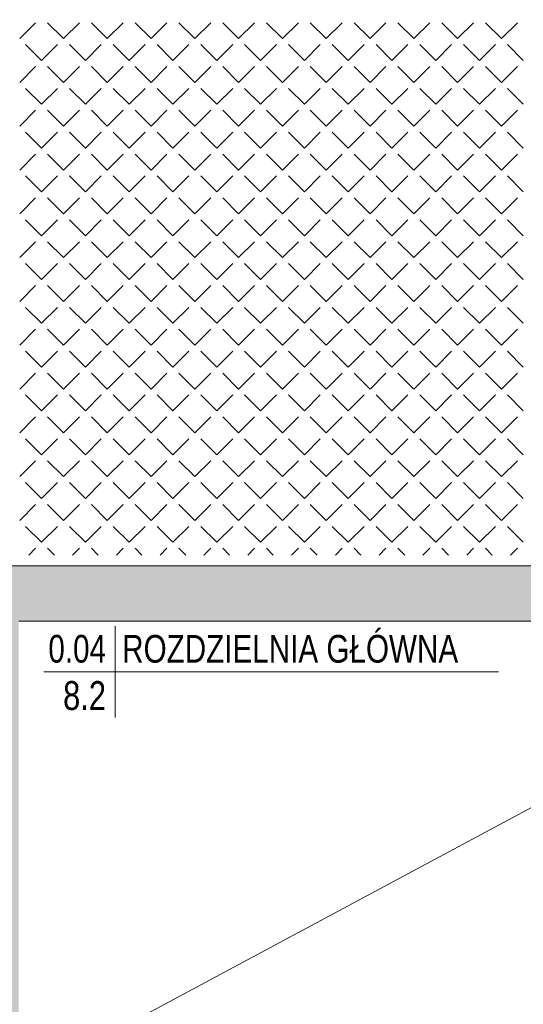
# Model space of a CAD drawing. Header units: millimetres. Extents: x -23540 to 53212, y -37964 to 41185.
# Tile 128 of 203: x 2684 to 2911, y -31277 to -30833. Entities that reach past the tile are written whole.
import ezdxf
from ezdxf.enums import TextEntityAlignment as Align

# ---------------------------------------------------------------- set-up
doc = ezdxf.new("R2010")
doc.units = ezdxf.units.MM
doc.layers.get('0').update_dxf_attribs({"lineweight": 18})
for name, color, linetype, lineweight in [('BA_met', 7, 'Continuous', 18), ('Cienka', 7, 'Continuous', 18), ('PG_ŚCIANY_DZIAŁOWE', 3, 'Continuous', 18)]:
    doc.layers.add(name, color=color, linetype=linetype, lineweight=lineweight)
doc.styles.add('ROMANS', font='bikromsw.shx', dxfattribs={"width": 0.8})

# ---------------------------------------------------------------- blocks, each defined once
blk = doc.blocks.new('bikmet')
blk.add_line((0, 1.65), (0, -1.65))
at = {"style": 'ROMANS', "width": 0.8}
blk.add_attdef('NRPOM', text='', height=1, dxfattribs=at).set_placement((-0.333, 0.333), align=Align.RIGHT)
blk.add_attdef('NWAPOM', (0.25, 0.333), '', height=1, dxfattribs=at)
blk.add_attdef('RAREA', text='', height=1.042, dxfattribs=at).set_placement((-0.333, -0.333), align=Align.TOP_RIGHT)
blk.add_attdef('PODLOGA', text='', height=1.042, dxfattribs=at).set_placement((0.25, -0.333), align=Align.TOP_LEFT)

msp = doc.modelspace()

# ---------------------------------------------------------------- hatches: boundary and pattern name
at = {"layer": 'PG_ŚCIANY_DZIAŁOWE', "true_color": 0x636466, "transparency": 33554610}
h = msp.add_hatch(color=251, dxfattribs=at)
h.dxf.hatch_style = 1
h.paths.add_polyline_path([(2460.37, -30145.22), (2465.37, -30145.22), (2465.37, -30150.72), (2460.37, -30150.72)])
h.paths.add_polyline_path([(2453.62, -30049.72), (2477.12, -30049.72), (2477.12, -29716.72), (2517.12, -29716.72), (2517.12, -29702.72), (2557.62, -29702.72), (2557.62, -29645.46), (2504.62, -29645.46), (2504.62, -29516.46), (2453.62, -29516.46)])
h.paths.add_polyline_path([(2477.12, -30150.72), (2465.37, -30150.72), (2465.37, -30145.22), (2460.37, -30145.22), (2460.37, -30150.72), (2453.62, -30150.72), (2453.62, -31104.46), (2648.75, -31104.46), (2648.75, -31144.22), (2668.62, -31144.22), (2668.62, -31327.46), (2953.62, -31327.46), (2953.62, -31312.46), (2683.62, -31312.46), (2683.62, -31104.46), (3071.62, -31104.46), (3071.62, -31327.46), (3110.62, -31327.46), (3110.62, -31330.46), (3240.67, -31330.46), (3279.62, -31330.46), (3316.55, -31300.46), (3122.12, -31300.46), (3122.12, -31079.46), (2477.12, -31079.46), (2477.12, -30518.72), (2658.62, -30518.72), (2658.62, -30497.22), (2477.12, -30497.22), (2477.12, -30314.72), (2492.12, -30314.72), (2492.12, -30272.22), (2477.12, -30272.22)])

# ---------------------------------------------------------------- linework, layer by layer
at = {"color": 251, "linetype": 'Continuous', "lineweight": 20, "true_color": 0x636466}
for p, q in [((2684.08, -30841.63), (2691.26, -30834.45)), ((2703.83, -30841.63), (2696.65, -30834.45)), ((2703.83, -30841.63), (2711.02, -30834.45)), ((2723.59, -30841.63), (2716.41, -30834.45)), ((2723.59, -30841.63), (2730.77, -30834.45)), ((2743.35, -30841.63), (2736.16, -30834.45)), ((2743.35, -30841.63), (2750.53, -30834.45)), ((2763.1, -30841.63), (2755.92, -30834.45)), ((2763.1, -30841.63), (2770.29, -30834.45)), ((2782.86, -30841.63), (2775.67, -30834.45)), ((2782.86, -30841.63), (2790.04, -30834.45)), ((2802.62, -30841.63), (2795.43, -30834.45)), ((2802.62, -30841.63), (2809.8, -30834.45)), ((2822.37, -30841.63), (2815.19, -30834.45)), ((2822.37, -30841.63), (2829.56, -30834.45)), ((2842.13, -30841.63), (2834.94, -30834.45)), ((2842.13, -30841.63), (2849.31, -30834.45)), ((2861.89, -30841.63), (2854.7, -30834.45)), ((2861.89, -30841.63), (2869.07, -30834.45)), ((2881.64, -30841.63), (2874.46, -30834.45)), ((2881.64, -30841.63), (2888.83, -30834.45)), ((2901.4, -30841.63), (2894.21, -30834.45)), ((2901.4, -30841.63), (2908.58, -30834.45)), ((2693.95, -30851.51), (2686.77, -30844.33)), ((2693.95, -30851.51), (2701.14, -30844.33)), ((2713.71, -30851.51), (2706.53, -30844.33)), ((2713.71, -30851.51), (2720.9, -30844.33)), ((2733.47, -30851.51), (2726.28, -30844.33)), ((2733.47, -30851.51), (2740.65, -30844.33)), ((2753.22, -30851.51), (2746.04, -30844.33)), ((2753.22, -30851.51), (2760.41, -30844.33)), ((2772.98, -30851.51), (2765.8, -30844.33)), ((2772.98, -30851.51), (2780.17, -30844.33)), ((2792.74, -30851.51), (2785.55, -30844.33)), ((2792.74, -30851.51), (2799.92, -30844.33)), ((2812.49, -30851.51), (2805.31, -30844.33)), ((2812.49, -30851.51), (2819.68, -30844.33)), ((2832.25, -30851.51), (2825.07, -30844.33)), ((2832.25, -30851.51), (2839.43, -30844.33)), ((2852.01, -30851.51), (2844.82, -30844.33)), ((2852.01, -30851.51), (2859.19, -30844.33)), ((2871.76, -30851.51), (2864.58, -30844.33)), ((2871.76, -30851.51), (2878.95, -30844.33)), ((2891.52, -30851.51), (2884.34, -30844.33)), ((2891.52, -30851.51), (2898.7, -30844.33)), ((2911.28, -30851.51), (2904.09, -30844.33)), ((2684.08, -30861.39), (2691.26, -30854.21)), ((2703.83, -30861.39), (2696.65, -30854.21)), ((2703.83, -30861.39), (2711.02, -30854.21)), ((2723.59, -30861.39), (2716.41, -30854.21)), ((2723.59, -30861.39), (2730.77, -30854.21)), ((2743.35, -30861.39), (2736.16, -30854.21)), ((2743.35, -30861.39), (2750.53, -30854.21)), ((2763.1, -30861.39), (2755.92, -30854.21)), ((2763.1, -30861.39), (2770.29, -30854.21)), ((2782.86, -30861.39), (2775.67, -30854.21)), ((2782.86, -30861.39), (2790.04, -30854.21)), ((2802.62, -30861.39), (2795.43, -30854.21)), ((2802.62, -30861.39), (2809.8, -30854.21)), ((2822.37, -30861.39), (2815.19, -30854.21)), ((2822.37, -30861.39), (2829.56, -30854.21)), ((2842.13, -30861.39), (2834.94, -30854.21)), ((2842.13, -30861.39), (2849.31, -30854.21)), ((2861.89, -30861.39), (2854.7, -30854.21)), ((2861.89, -30861.39), (2869.07, -30854.21)), ((2881.64, -30861.39), (2874.46, -30854.21)), ((2881.64, -30861.39), (2888.83, -30854.21)), ((2901.4, -30861.39), (2894.21, -30854.21)), ((2901.4, -30861.39), (2908.58, -30854.21)), ((2693.95, -30871.27), (2686.77, -30864.09)), ((2693.95, -30871.27), (2701.14, -30864.09)), ((2713.71, -30871.27), (2706.53, -30864.09)), ((2713.71, -30871.27), (2720.9, -30864.09)), ((2733.47, -30871.27), (2726.28, -30864.09)), ((2733.47, -30871.27), (2740.65, -30864.09)), ((2753.22, -30871.27), (2746.04, -30864.09)), ((2753.22, -30871.27), (2760.41, -30864.09)), ((2772.98, -30871.27), (2765.8, -30864.09)), ((2772.98, -30871.27), (2780.17, -30864.09)), ((2792.74, -30871.27), (2785.55, -30864.09)), ((2792.74, -30871.27), (2799.92, -30864.09)), ((2812.49, -30871.27), (2805.31, -30864.09)), ((2812.49, -30871.27), (2819.68, -30864.09)), ((2832.25, -30871.27), (2825.07, -30864.09)), ((2832.25, -30871.27), (2839.43, -30864.09)), ((2852.01, -30871.27), (2844.82, -30864.09)), ((2852.01, -30871.27), (2859.19, -30864.09)), ((2871.76, -30871.27), (2864.58, -30864.09)), ((2871.76, -30871.27), (2878.95, -30864.09)), ((2891.52, -30871.27), (2884.34, -30864.09)), ((2891.52, -30871.27), (2898.7, -30864.09)), ((2911.28, -30871.27), (2904.09, -30864.09)), ((2684.08, -30881.15), (2691.26, -30873.96)), ((2703.83, -30881.15), (2696.65, -30873.96)), ((2703.83, -30881.15), (2711.02, -30873.96)), ((2723.59, -30881.15), (2716.41, -30873.96)), ((2723.59, -30881.15), (2730.77, -30873.96)), ((2743.35, -30881.15), (2736.16, -30873.96)), ((2743.35, -30881.15), (2750.53, -30873.96)), ((2763.1, -30881.15), (2755.92, -30873.96)), ((2763.1, -30881.15), (2770.29, -30873.96)), ((2782.86, -30881.15), (2775.67, -30873.96)), ((2782.86, -30881.15), (2790.04, -30873.96)), ((2802.62, -30881.15), (2795.43, -30873.96)), ((2802.62, -30881.15), (2809.8, -30873.96)), ((2822.37, -30881.15), (2815.19, -30873.96)), ((2822.37, -30881.15), (2829.56, -30873.96)), ((2842.13, -30881.15), (2834.94, -30873.96)), ((2842.13, -30881.15), (2849.31, -30873.96)), ((2861.89, -30881.15), (2854.7, -30873.96)), ((2861.89, -30881.15), (2869.07, -30873.96)), ((2881.64, -30881.15), (2874.46, -30873.96)), ((2881.64, -30881.15), (2888.83, -30873.96)), ((2901.4, -30881.15), (2894.21, -30873.96)), ((2901.4, -30881.15), (2908.58, -30873.96)), ((2693.95, -30891.03), (2686.77, -30883.84)), ((2693.95, -30891.03), (2701.14, -30883.84)), ((2713.71, -30891.03), (2706.53, -30883.84)), ((2713.71, -30891.03), (2720.9, -30883.84)), ((2733.47, -30891.03), (2726.28, -30883.84)), ((2733.47, -30891.03), (2740.65, -30883.84)), ((2753.22, -30891.03), (2746.04, -30883.84)), ((2753.22, -30891.03), (2760.41, -30883.84)), ((2772.98, -30891.03), (2765.8, -30883.84)), ((2772.98, -30891.03), (2780.17, -30883.84)), ((2792.74, -30891.03), (2785.55, -30883.84)), ((2792.74, -30891.03), (2799.92, -30883.84)), ((2812.49, -30891.03), (2805.31, -30883.84)), ((2812.49, -30891.03), (2819.68, -30883.84)), ((2832.25, -30891.03), (2825.07, -30883.84)), ((2832.25, -30891.03), (2839.43, -30883.84)), ((2852.01, -30891.03), (2844.82, -30883.84)), ((2852.01, -30891.03), (2859.19, -30883.84)), ((2871.76, -30891.03), (2864.58, -30883.84)), ((2871.76, -30891.03), (2878.95, -30883.84)), ((2891.52, -30891.03), (2884.34, -30883.84)), ((2891.52, -30891.03), (2898.7, -30883.84)), ((2911.28, -30891.03), (2904.09, -30883.84)), ((2684.08, -30900.9), (2691.26, -30893.72)), ((2703.83, -30900.9), (2696.65, -30893.72)), ((2703.83, -30900.9), (2711.02, -30893.72)), ((2723.59, -30900.9), (2716.41, -30893.72)), ((2723.59, -30900.9), (2730.77, -30893.72)), ((2743.35, -30900.9), (2736.16, -30893.72)), ((2743.35, -30900.9), (2750.53, -30893.72)), ((2763.1, -30900.9), (2755.92, -30893.72)), ((2763.1, -30900.9), (2770.29, -30893.72)), ((2782.86, -30900.9), (2775.67, -30893.72)), ((2782.86, -30900.9), (2790.04, -30893.72)), ((2802.62, -30900.9), (2795.43, -30893.72)), ((2802.62, -30900.9), (2809.8, -30893.72)), ((2822.37, -30900.9), (2815.19, -30893.72)), ((2822.37, -30900.9), (2829.56, -30893.72)), ((2842.13, -30900.9), (2834.94, -30893.72)), ((2842.13, -30900.9), (2849.31, -30893.72)), ((2861.89, -30900.9), (2854.7, -30893.72)), ((2861.89, -30900.9), (2869.07, -30893.72)), ((2881.64, -30900.9), (2874.46, -30893.72)), ((2881.64, -30900.9), (2888.83, -30893.72)), ((2901.4, -30900.9), (2894.21, -30893.72)), ((2901.4, -30900.9), (2908.58, -30893.72)), ((2693.95, -30910.78), (2686.77, -30903.6)), ((2693.95, -30910.78), (2701.14, -30903.6)), ((2713.71, -30910.78), (2706.53, -30903.6)), ((2713.71, -30910.78), (2720.9, -30903.6)), ((2733.47, -30910.78), (2726.28, -30903.6)), ((2733.47, -30910.78), (2740.65, -30903.6)), ((2753.22, -30910.78), (2746.04, -30903.6)), ((2753.22, -30910.78), (2760.41, -30903.6)), ((2772.98, -30910.78), (2765.8, -30903.6)), ((2772.98, -30910.78), (2780.17, -30903.6)), ((2792.74, -30910.78), (2785.55, -30903.6)), ((2792.74, -30910.78), (2799.92, -30903.6)), ((2812.49, -30910.78), (2805.31, -30903.6)), ((2812.49, -30910.78), (2819.68, -30903.6)), ((2832.25, -30910.78), (2825.07, -30903.6)), ((2832.25, -30910.78), (2839.43, -30903.6)), ((2852.01, -30910.78), (2844.82, -30903.6)), ((2852.01, -30910.78), (2859.19, -30903.6)), ((2871.76, -30910.78), (2864.58, -30903.6)), ((2871.76, -30910.78), (2878.95, -30903.6)), ((2891.52, -30910.78), (2884.34, -30903.6)), ((2891.52, -30910.78), (2898.7, -30903.6)), ((2911.28, -30910.78), (2904.09, -30903.6)), ((2684.08, -30920.66), (2691.26, -30913.48)), ((2703.83, -30920.66), (2696.65, -30913.48)), ((2703.83, -30920.66), (2711.02, -30913.48)), ((2723.59, -30920.66), (2716.41, -30913.48)), ((2723.59, -30920.66), (2730.77, -30913.48)), ((2743.35, -30920.66), (2736.16, -30913.48)), ((2743.35, -30920.66), (2750.53, -30913.48)), ((2763.1, -30920.66), (2755.92, -30913.48)), ((2763.1, -30920.66), (2770.29, -30913.48)), ((2782.86, -30920.66), (2775.67, -30913.48)), ((2782.86, -30920.66), (2790.04, -30913.48)), ((2802.62, -30920.66), (2795.43, -30913.48)), ((2802.62, -30920.66), (2809.8, -30913.48)), ((2822.37, -30920.66), (2815.19, -30913.48)), ((2822.37, -30920.66), (2829.56, -30913.48)), ((2842.13, -30920.66), (2834.94, -30913.48)), ((2842.13, -30920.66), (2849.31, -30913.48)), ((2861.89, -30920.66), (2854.7, -30913.48)), ((2861.89, -30920.66), (2869.07, -30913.48)), ((2881.64, -30920.66), (2874.46, -30913.48)), ((2881.64, -30920.66), (2888.83, -30913.48)), ((2901.4, -30920.66), (2894.21, -30913.48)), ((2901.4, -30920.66), (2908.58, -30913.48)), ((2693.95, -30930.54), (2686.77, -30923.36)), ((2693.95, -30930.54), (2701.14, -30923.36)), ((2713.71, -30930.54), (2706.53, -30923.36)), ((2713.71, -30930.54), (2720.9, -30923.36)), ((2733.47, -30930.54), (2726.28, -30923.36)), ((2733.47, -30930.54), (2740.65, -30923.36)), ((2753.22, -30930.54), (2746.04, -30923.36)), ((2753.22, -30930.54), (2760.41, -30923.36)), ((2772.98, -30930.54), (2765.8, -30923.36)), ((2772.98, -30930.54), (2780.17, -30923.36)), ((2792.74, -30930.54), (2785.55, -30923.36)), ((2792.74, -30930.54), (2799.92, -30923.36)), ((2812.49, -30930.54), (2805.31, -30923.36)), ((2812.49, -30930.54), (2819.68, -30923.36)), ((2832.25, -30930.54), (2825.07, -30923.36)), ((2832.25, -30930.54), (2839.43, -30923.36)), ((2852.01, -30930.54), (2844.82, -30923.36)), ((2852.01, -30930.54), (2859.19, -30923.36)), ((2871.76, -30930.54), (2864.58, -30923.36)), ((2871.76, -30930.54), (2878.95, -30923.36)), ((2891.52, -30930.54), (2884.34, -30923.36)), ((2891.52, -30930.54), (2898.7, -30923.36)), ((2911.28, -30930.54), (2904.09, -30923.36)), ((2684.08, -30940.42), (2691.26, -30933.23)), ((2703.83, -30940.42), (2696.65, -30933.23)), ((2703.83, -30940.42), (2711.02, -30933.23)), ((2723.59, -30940.42), (2716.41, -30933.23)), ((2723.59, -30940.42), (2730.77, -30933.23)), ((2743.35, -30940.42), (2736.16, -30933.23)), ((2743.35, -30940.42), (2750.53, -30933.23)), ((2763.1, -30940.42), (2755.92, -30933.23)), ((2763.1, -30940.42), (2770.29, -30933.23)), ((2782.86, -30940.42), (2775.67, -30933.23)), ((2782.86, -30940.42), (2790.04, -30933.23)), ((2802.62, -30940.42), (2795.43, -30933.23)), ((2802.62, -30940.42), (2809.8, -30933.23)), ((2822.37, -30940.42), (2815.19, -30933.23)), ((2822.37, -30940.42), (2829.56, -30933.23)), ((2842.13, -30940.42), (2834.94, -30933.23)), ((2842.13, -30940.42), (2849.31, -30933.23)), ((2861.89, -30940.42), (2854.7, -30933.23)), ((2861.89, -30940.42), (2869.07, -30933.23)), ((2881.64, -30940.42), (2874.46, -30933.23)), ((2881.64, -30940.42), (2888.83, -30933.23)), ((2901.4, -30940.42), (2894.21, -30933.23)), ((2901.4, -30940.42), (2908.58, -30933.23)), ((2693.95, -30950.3), (2686.77, -30943.11)), ((2693.95, -30950.3), (2701.14, -30943.11)), ((2713.71, -30950.3), (2706.53, -30943.11)), ((2713.71, -30950.3), (2720.9, -30943.11)), ((2733.47, -30950.3), (2726.28, -30943.11)), ((2733.47, -30950.3), (2740.65, -30943.11)), ((2753.22, -30950.3), (2746.04, -30943.11)), ((2753.22, -30950.3), (2760.41, -30943.11)), ((2772.98, -30950.3), (2765.8, -30943.11)), ((2772.98, -30950.3), (2780.17, -30943.11)), ((2792.74, -30950.3), (2785.55, -30943.11)), ((2792.74, -30950.3), (2799.92, -30943.11)), ((2812.49, -30950.3), (2805.31, -30943.11)), ((2812.49, -30950.3), (2819.68, -30943.11)), ((2832.25, -30950.3), (2825.07, -30943.11)), ((2832.25, -30950.3), (2839.43, -30943.11)), ((2852.01, -30950.3), (2844.82, -30943.11)), ((2852.01, -30950.3), (2859.19, -30943.11)), ((2871.76, -30950.3), (2864.58, -30943.11)), ((2871.76, -30950.3), (2878.95, -30943.11)), ((2891.52, -30950.3), (2884.34, -30943.11)), ((2891.52, -30950.3), (2898.7, -30943.11)), ((2911.28, -30950.3), (2904.09, -30943.11)), ((2684.08, -30960.17), (2691.26, -30952.99)), ((2703.83, -30960.17), (2696.65, -30952.99)), ((2703.83, -30960.17), (2711.02, -30952.99)), ((2723.59, -30960.17), (2716.41, -30952.99)), ((2723.59, -30960.17), (2730.77, -30952.99)), ((2743.35, -30960.17), (2736.16, -30952.99)), ((2743.35, -30960.17), (2750.53, -30952.99)), ((2763.1, -30960.17), (2755.92, -30952.99)), ((2763.1, -30960.17), (2770.29, -30952.99)), ((2782.86, -30960.17), (2775.67, -30952.99)), ((2782.86, -30960.17), (2790.04, -30952.99)), ((2802.62, -30960.17), (2795.43, -30952.99)), ((2802.62, -30960.17), (2809.8, -30952.99)), ((2822.37, -30960.17), (2815.19, -30952.99)), ((2822.37, -30960.17), (2829.56, -30952.99)), ((2842.13, -30960.17), (2834.94, -30952.99)), ((2842.13, -30960.17), (2849.31, -30952.99)), ((2861.89, -30960.17), (2854.7, -30952.99)), ((2861.89, -30960.17), (2869.07, -30952.99)), ((2881.64, -30960.17), (2874.46, -30952.99)), ((2881.64, -30960.17), (2888.83, -30952.99)), ((2901.4, -30960.17), (2894.21, -30952.99)), ((2901.4, -30960.17), (2908.58, -30952.99)), ((2693.95, -30970.05), (2686.77, -30962.87)), ((2693.95, -30970.05), (2701.14, -30962.87)), ((2713.71, -30970.05), (2706.53, -30962.87)), ((2713.71, -30970.05), (2720.9, -30962.87)), ((2733.47, -30970.05), (2726.28, -30962.87)), ((2733.47, -30970.05), (2740.65, -30962.87)), ((2753.22, -30970.05), (2746.04, -30962.87)), ((2753.22, -30970.05), (2760.41, -30962.87)), ((2772.98, -30970.05), (2765.8, -30962.87)), ((2772.98, -30970.05), (2780.17, -30962.87)), ((2792.74, -30970.05), (2785.55, -30962.87)), ((2792.74, -30970.05), (2799.92, -30962.87)), ((2812.49, -30970.05), (2805.31, -30962.87)), ((2812.49, -30970.05), (2819.68, -30962.87)), ((2832.25, -30970.05), (2825.07, -30962.87)), ((2832.25, -30970.05), (2839.43, -30962.87)), ((2852.01, -30970.05), (2844.82, -30962.87)), ((2852.01, -30970.05), (2859.19, -30962.87)), ((2871.76, -30970.05), (2864.58, -30962.87)), ((2871.76, -30970.05), (2878.95, -30962.87)), ((2891.52, -30970.05), (2884.34, -30962.87)), ((2891.52, -30970.05), (2898.7, -30962.87)), ((2911.28, -30970.05), (2904.09, -30962.87)), ((2684.08, -30979.93), (2691.26, -30972.75)), ((2703.83, -30979.93), (2696.65, -30972.75)), ((2703.83, -30979.93), (2711.02, -30972.75)), ((2723.59, -30979.93), (2716.41, -30972.75)), ((2723.59, -30979.93), (2730.77, -30972.75)), ((2743.35, -30979.93), (2736.16, -30972.75)), ((2743.35, -30979.93), (2750.53, -30972.75)), ((2763.1, -30979.93), (2755.92, -30972.75)), ((2763.1, -30979.93), (2770.29, -30972.75)), ((2782.86, -30979.93), (2775.67, -30972.75)), ((2782.86, -30979.93), (2790.04, -30972.75)), ((2802.62, -30979.93), (2795.43, -30972.75)), ((2802.62, -30979.93), (2809.8, -30972.75)), ((2822.37, -30979.93), (2815.19, -30972.75)), ((2822.37, -30979.93), (2829.56, -30972.75)), ((2842.13, -30979.93), (2834.94, -30972.75)), ((2842.13, -30979.93), (2849.31, -30972.75)), ((2861.89, -30979.93), (2854.7, -30972.75)), ((2861.89, -30979.93), (2869.07, -30972.75)), ((2881.64, -30979.93), (2874.46, -30972.75)), ((2881.64, -30979.93), (2888.83, -30972.75)), ((2901.4, -30979.93), (2894.21, -30972.75)), ((2901.4, -30979.93), (2908.58, -30972.75)), ((2693.95, -30989.81), (2686.77, -30982.62)), ((2693.95, -30989.81), (2701.14, -30982.62)), ((2713.71, -30989.81), (2706.53, -30982.62)), ((2713.71, -30989.81), (2720.9, -30982.62)), ((2733.47, -30989.81), (2726.28, -30982.62)), ((2733.47, -30989.81), (2740.65, -30982.62)), ((2753.22, -30989.81), (2746.04, -30982.62)), ((2753.22, -30989.81), (2760.41, -30982.62)), ((2772.98, -30989.81), (2765.8, -30982.62)), ((2772.98, -30989.81), (2780.17, -30982.62)), ((2792.74, -30989.81), (2785.55, -30982.62)), ((2792.74, -30989.81), (2799.92, -30982.62)), ((2812.49, -30989.81), (2805.31, -30982.62)), ((2812.49, -30989.81), (2819.68, -30982.62)), ((2832.25, -30989.81), (2825.07, -30982.62)), ((2832.25, -30989.81), (2839.43, -30982.62)), ((2852.01, -30989.81), (2844.82, -30982.62)), ((2852.01, -30989.81), (2859.19, -30982.62)), ((2871.76, -30989.81), (2864.58, -30982.62)), ((2871.76, -30989.81), (2878.95, -30982.62)), ((2891.52, -30989.81), (2884.34, -30982.62)), ((2891.52, -30989.81), (2898.7, -30982.62)), ((2911.28, -30989.81), (2904.09, -30982.62)), ((2684.08, -30999.69), (2691.26, -30992.5)), ((2703.83, -30999.69), (2696.65, -30992.5)), ((2703.83, -30999.69), (2711.02, -30992.5)), ((2723.59, -30999.69), (2716.41, -30992.5)), ((2723.59, -30999.69), (2730.77, -30992.5)), ((2743.35, -30999.69), (2736.16, -30992.5)), ((2743.35, -30999.69), (2750.53, -30992.5)), ((2763.1, -30999.69), (2755.92, -30992.5)), ((2763.1, -30999.69), (2770.29, -30992.5)), ((2782.86, -30999.69), (2775.67, -30992.5)), ((2782.86, -30999.69), (2790.04, -30992.5)), ((2802.62, -30999.69), (2795.43, -30992.5)), ((2802.62, -30999.69), (2809.8, -30992.5)), ((2822.37, -30999.69), (2815.19, -30992.5)), ((2822.37, -30999.69), (2829.56, -30992.5)), ((2842.13, -30999.69), (2834.94, -30992.5)), ((2842.13, -30999.69), (2849.31, -30992.5)), ((2861.89, -30999.69), (2854.7, -30992.5)), ((2861.89, -30999.69), (2869.07, -30992.5)), ((2881.64, -30999.69), (2874.46, -30992.5)), ((2881.64, -30999.69), (2888.83, -30992.5)), ((2901.4, -30999.69), (2894.21, -30992.5)), ((2901.4, -30999.69), (2908.58, -30992.5)), ((2693.95, -31009.57), (2686.77, -31002.38)), ((2693.95, -31009.57), (2701.14, -31002.38)), ((2713.71, -31009.57), (2706.53, -31002.38)), ((2713.71, -31009.57), (2720.9, -31002.38)), ((2733.47, -31009.57), (2726.28, -31002.38)), ((2733.47, -31009.57), (2740.65, -31002.38)), ((2753.22, -31009.57), (2746.04, -31002.38)), ((2753.22, -31009.57), (2760.41, -31002.38)), ((2772.98, -31009.57), (2765.8, -31002.38)), ((2772.98, -31009.57), (2780.17, -31002.38)), ((2792.74, -31009.57), (2785.55, -31002.38)), ((2792.74, -31009.57), (2799.92, -31002.38)), ((2812.49, -31009.57), (2805.31, -31002.38)), ((2812.49, -31009.57), (2819.68, -31002.38)), ((2832.25, -31009.57), (2825.07, -31002.38)), ((2832.25, -31009.57), (2839.43, -31002.38)), ((2852.01, -31009.57), (2844.82, -31002.38)), ((2852.01, -31009.57), (2859.19, -31002.38)), ((2871.76, -31009.57), (2864.58, -31002.38)), ((2871.76, -31009.57), (2878.95, -31002.38)), ((2891.52, -31009.57), (2884.34, -31002.38)), ((2891.52, -31009.57), (2898.7, -31002.38)), ((2911.28, -31009.57), (2904.09, -31002.38)), ((2684.08, -31019.44), (2691.26, -31012.26)), ((2703.83, -31019.44), (2696.65, -31012.26)), ((2703.83, -31019.44), (2711.02, -31012.26)), ((2723.59, -31019.44), (2716.41, -31012.26)), ((2723.59, -31019.44), (2730.77, -31012.26)), ((2743.35, -31019.44), (2736.16, -31012.26)), ((2743.35, -31019.44), (2750.53, -31012.26)), ((2763.1, -31019.44), (2755.92, -31012.26)), ((2763.1, -31019.44), (2770.29, -31012.26)), ((2782.86, -31019.44), (2775.67, -31012.26)), ((2782.86, -31019.44), (2790.04, -31012.26)), ((2802.62, -31019.44), (2795.43, -31012.26)), ((2802.62, -31019.44), (2809.8, -31012.26)), ((2822.37, -31019.44), (2815.19, -31012.26)), ((2822.37, -31019.44), (2829.56, -31012.26)), ((2842.13, -31019.44), (2834.94, -31012.26)), ((2842.13, -31019.44), (2849.31, -31012.26)), ((2861.89, -31019.44), (2854.7, -31012.26)), ((2861.89, -31019.44), (2869.07, -31012.26)), ((2881.64, -31019.44), (2874.46, -31012.26)), ((2881.64, -31019.44), (2888.83, -31012.26)), ((2901.4, -31019.44), (2894.21, -31012.26)), ((2901.4, -31019.44), (2908.58, -31012.26)), ((2693.95, -31029.32), (2686.77, -31022.14)), ((2693.95, -31029.32), (2701.14, -31022.14)), ((2713.71, -31029.32), (2706.53, -31022.14)), ((2713.71, -31029.32), (2720.9, -31022.14)), ((2733.47, -31029.32), (2726.28, -31022.14)), ((2733.47, -31029.32), (2740.65, -31022.14)), ((2753.22, -31029.32), (2746.04, -31022.14)), ((2753.22, -31029.32), (2760.41, -31022.14)), ((2772.98, -31029.32), (2765.8, -31022.14)), ((2772.98, -31029.32), (2780.17, -31022.14)), ((2792.74, -31029.32), (2785.55, -31022.14)), ((2792.74, -31029.32), (2799.92, -31022.14)), ((2812.49, -31029.32), (2805.31, -31022.14)), ((2812.49, -31029.32), (2819.68, -31022.14)), ((2832.25, -31029.32), (2825.07, -31022.14)), ((2832.25, -31029.32), (2839.43, -31022.14)), ((2852.01, -31029.32), (2844.82, -31022.14)), ((2852.01, -31029.32), (2859.19, -31022.14)), ((2871.76, -31029.32), (2864.58, -31022.14)), ((2871.76, -31029.32), (2878.95, -31022.14)), ((2891.52, -31029.32), (2884.34, -31022.14)), ((2891.52, -31029.32), (2898.7, -31022.14)), ((2911.28, -31029.32), (2904.09, -31022.14)), ((2684.08, -31039.2), (2691.26, -31032.02)), ((2703.83, -31039.2), (2696.65, -31032.02)), ((2703.83, -31039.2), (2711.02, -31032.02)), ((2723.59, -31039.2), (2716.41, -31032.02)), ((2723.59, -31039.2), (2730.77, -31032.02)), ((2743.35, -31039.2), (2736.16, -31032.02)), ((2743.35, -31039.2), (2750.53, -31032.02)), ((2763.1, -31039.2), (2755.92, -31032.02)), ((2763.1, -31039.2), (2770.29, -31032.02)), ((2782.86, -31039.2), (2775.67, -31032.02)), ((2782.86, -31039.2), (2790.04, -31032.02)), ((2802.62, -31039.2), (2795.43, -31032.02)), ((2802.62, -31039.2), (2809.8, -31032.02)), ((2822.37, -31039.2), (2815.19, -31032.02)), ((2822.37, -31039.2), (2829.56, -31032.02)), ((2842.13, -31039.2), (2834.94, -31032.02)), ((2842.13, -31039.2), (2849.31, -31032.02)), ((2861.89, -31039.2), (2854.7, -31032.02)), ((2861.89, -31039.2), (2869.07, -31032.02)), ((2881.64, -31039.2), (2874.46, -31032.02)), ((2881.64, -31039.2), (2888.83, -31032.02)), ((2901.4, -31039.2), (2894.21, -31032.02)), ((2901.4, -31039.2), (2908.58, -31032.02)), ((2693.95, -31049.08), (2686.77, -31041.89)), ((2693.95, -31049.08), (2701.14, -31041.89)), ((2713.71, -31049.08), (2706.53, -31041.89)), ((2713.71, -31049.08), (2720.9, -31041.89)), ((2733.47, -31049.08), (2726.28, -31041.89)), ((2733.47, -31049.08), (2740.65, -31041.89)), ((2753.22, -31049.08), (2746.04, -31041.89)), ((2753.22, -31049.08), (2760.41, -31041.89)), ((2772.98, -31049.08), (2765.8, -31041.89)), ((2772.98, -31049.08), (2780.17, -31041.89)), ((2792.74, -31049.08), (2785.55, -31041.89)), ((2792.74, -31049.08), (2799.92, -31041.89)), ((2812.49, -31049.08), (2805.31, -31041.89)), ((2812.49, -31049.08), (2819.68, -31041.89)), ((2832.25, -31049.08), (2825.07, -31041.89)), ((2832.25, -31049.08), (2839.43, -31041.89)), ((2852.01, -31049.08), (2844.82, -31041.89)), ((2852.01, -31049.08), (2859.19, -31041.89)), ((2871.76, -31049.08), (2864.58, -31041.89)), ((2871.76, -31049.08), (2878.95, -31041.89)), ((2891.52, -31049.08), (2884.34, -31041.89)), ((2891.52, -31049.08), (2898.7, -31041.89)), ((2911.28, -31049.08), (2904.09, -31041.89)), ((2684.08, -31058.96), (2691.26, -31051.77)), ((2703.83, -31058.96), (2696.65, -31051.77)), ((2703.83, -31058.96), (2711.02, -31051.77)), ((2723.59, -31058.96), (2716.41, -31051.77)), ((2723.59, -31058.96), (2730.77, -31051.77)), ((2743.35, -31058.96), (2736.16, -31051.77)), ((2743.35, -31058.96), (2750.53, -31051.77)), ((2763.1, -31058.96), (2755.92, -31051.77)), ((2763.1, -31058.96), (2770.29, -31051.77)), ((2782.86, -31058.96), (2775.67, -31051.77)), ((2782.86, -31058.96), (2790.04, -31051.77)), ((2802.62, -31058.96), (2795.43, -31051.77)), ((2802.62, -31058.96), (2809.8, -31051.77)), ((2822.37, -31058.96), (2815.19, -31051.77)), ((2822.37, -31058.96), (2829.56, -31051.77)), ((2842.13, -31058.96), (2834.94, -31051.77)), ((2842.13, -31058.96), (2849.31, -31051.77)), ((2861.89, -31058.96), (2854.7, -31051.77)), ((2861.89, -31058.96), (2869.07, -31051.77)), ((2881.64, -31058.96), (2874.46, -31051.77)), ((2881.64, -31058.96), (2888.83, -31051.77)), ((2901.4, -31058.96), (2894.21, -31051.77)), ((2901.4, -31058.96), (2908.58, -31051.77)), ((2693.95, -31068.84), (2686.77, -31061.65)), ((2693.95, -31068.84), (2701.14, -31061.65)), ((2713.71, -31068.84), (2706.53, -31061.65)), ((2713.71, -31068.84), (2720.9, -31061.65)), ((2733.47, -31068.84), (2726.28, -31061.65)), ((2733.47, -31068.84), (2740.65, -31061.65)), ((2753.22, -31068.84), (2746.04, -31061.65)), ((2753.22, -31068.84), (2760.41, -31061.65)), ((2772.98, -31068.84), (2765.8, -31061.65)), ((2772.98, -31068.84), (2780.17, -31061.65)), ((2792.74, -31068.84), (2785.55, -31061.65)), ((2792.74, -31068.84), (2799.92, -31061.65)), ((2812.49, -31068.84), (2805.31, -31061.65)), ((2812.49, -31068.84), (2819.68, -31061.65)), ((2832.25, -31068.84), (2825.07, -31061.65)), ((2832.25, -31068.84), (2839.43, -31061.65)), ((2852.01, -31068.84), (2844.82, -31061.65)), ((2852.01, -31068.84), (2859.19, -31061.65)), ((2871.76, -31068.84), (2864.58, -31061.65)), ((2871.76, -31068.84), (2878.95, -31061.65)), ((2891.52, -31068.84), (2884.34, -31061.65)), ((2891.52, -31068.84), (2898.7, -31061.65)), ((2911.28, -31068.84), (2904.09, -31061.65)), ((2688.19, -31074.6), (2691.26, -31071.53)), ((2699.72, -31074.6), (2696.65, -31071.53)), ((2707.95, -31074.6), (2711.02, -31071.53)), ((2719.47, -31074.6), (2716.41, -31071.53)), ((2727.71, -31074.6), (2730.77, -31071.53)), ((2739.23, -31074.6), (2736.16, -31071.53)), ((2747.46, -31074.6), (2750.53, -31071.53)), ((2758.99, -31074.6), (2755.92, -31071.53)), ((2767.22, -31074.6), (2770.29, -31071.53)), ((2778.74, -31074.6), (2775.67, -31071.53)), ((2786.98, -31074.6), (2790.04, -31071.53)), ((2798.5, -31074.6), (2795.43, -31071.53)), ((2806.73, -31074.6), (2809.8, -31071.53)), ((2818.25, -31074.6), (2815.19, -31071.53)), ((2826.49, -31074.6), (2829.56, -31071.53)), ((2838.01, -31074.6), (2834.94, -31071.53)), ((2846.25, -31074.6), (2849.31, -31071.53)), ((2857.77, -31074.6), (2854.7, -31071.53)), ((2866, -31074.6), (2869.07, -31071.53)), ((2877.52, -31074.6), (2874.46, -31071.53)), ((2885.76, -31074.6), (2888.83, -31071.53)), ((2897.28, -31074.6), (2894.21, -31071.53)), ((2905.52, -31074.6), (2908.58, -31071.53))]:
    msp.add_line(p, q, dxfattribs=at)
at = {"layer": 'BA_met', "color": 251, "true_color": 0x636466}
msp.add_lwpolyline([(2694.98, -31127.27), (2900.01, -31127.27)], dxfattribs=at)
at = {"layer": 'Cienka', "color": 251, "true_color": 0x636466}
msp.add_line((2683.62, -31312.46), (3071.62, -31104.46), dxfattribs=at)
at = {"layer": 'PG_ŚCIANY_DZIAŁOWE', "color": 251, "true_color": 0x636466}
for p, q in [((3122.12, -31079.46), (2477.12, -31079.46)), ((3071.62, -31104.46), (2683.62, -31104.46))]:
    msp.add_line(p, q, dxfattribs=at)

# ---------------------------------------------------------------- block references
at = {"layer": 'BA_met', "color": 251, "true_color": 0x636466, "xscale": 12.5, "yscale": 12.5, "zscale": 12.5}
msp.add_blockref('bikmet', (2727.19, -31127.27), dxfattribs=at).add_auto_attribs({'NRPOM': '0.04', 'NWAPOM': 'ROZDZIELNIA GŁÓWNA', 'RAREA': '8.2'})

doc.saveas('drawing.dxf')
